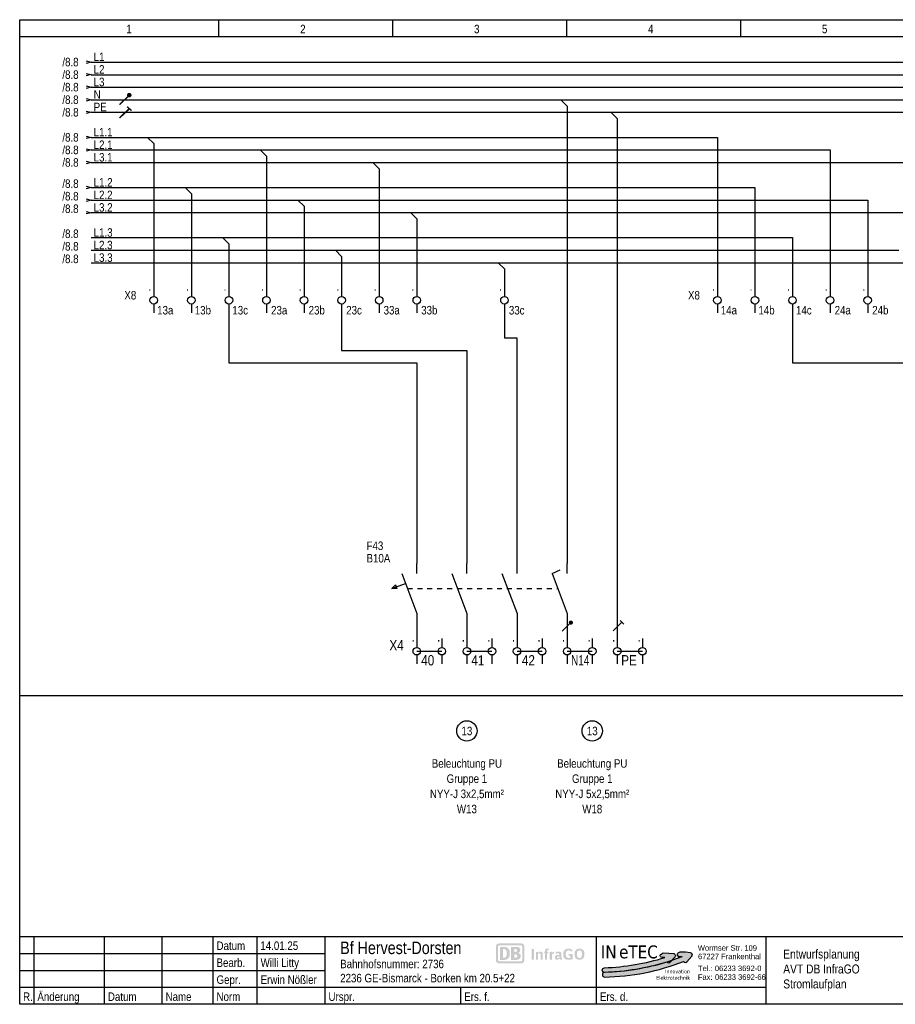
# Model space of a CAD drawing. Header units: millimetres. Extents: x 0 to 4233, y 0 to 198.
# Tile 13 of 18: x 2965 to 3141, y 0 to 198. Entities that reach past the tile are written whole.
import ezdxf
from ezdxf.enums import TextEntityAlignment as Align

# ---------------------------------------------------------------- set-up
doc = ezdxf.new("R2010")
doc.units = ezdxf.units.MM
for name, pattern in [('LONGDASH', [1.6, 1.2, -0.4]), ('Solid', [0]), ('Strich 2', [2, 1, -1])]:
    doc.linetypes.add(name, pattern=pattern)
for name, color, linetype in [('Elektro_neu_Text', 7, 'Continuous'), ('EPLGRAFIC', 7, 'Continuous'), ('EPLPLOTFRAME', 7, 'Continuous'), ('LAYER-01', 7, 'Continuous'), ('XYYY_00004---_Plankopf', 7, 'Continuous')]:
    doc.layers.add(name, color=color, linetype=linetype)
doc.layers.add('Standard', color=7, linetype='Continuous', true_color=0x000000)
doc.styles.add('AN', font='ARIALN.TTF')
doc.styles.add('Logo', font='tahoma.ttf')
doc.styles.add('Logo-fett', font='tahomabd.ttf')

# ---------------------------------------------------------------- blocks, each defined once
blk = doc.blocks.new('Logo Inetec')
for color, points in [(90, [(43.67, 12.55, 0.344615), (43.74, 13.78), (43.52, 14.09, 0.217244), (42.81, 14.52), (39.7, 14.86), (36.18, 14.99), (34.94, 14.24, 0.444088), (34.66, 12.78), (35.03, 12.29), (37.28, 12.18, -0.342215), (37.37, 12.1, -0.063568), (-0.16, 5.73, 0.983458), (-0.06, 2.84, 0.065458), (38.52, 9.23), (39.19, 8.78, 0.373877), (40.5, 8.96)]), (170, [(54.12, 12.99, 0.344615), (54.21, 14.22), (54, 14.53, 0.217244), (53.29, 14.97), (50.19, 15.35), (46.67, 15.53), (45.41, 14.78, 0.444088), (45.11, 13.33), (45.48, 12.84), (47.73, 12.7, -0.397051), (47.82, 12.6, -0.087945), (-0.06, 2.9, 0.983458), (0.01, 0, 0.089874), (48.96, 9.71), (49.6, 9.28, 0.373877), (50.9, 9.44)])]:
    blk.add_hatch(color=color).paths.add_polyline_path(points)
at = {"color": 90}
blk.add_lwpolyline([(37.38, 12.09, 0.397051), (37.28, 12.18), (35.03, 12.29), (34.66, 12.78, -0.444088), (34.94, 14.24), (36.18, 14.99), (39.7, 14.86), (42.81, 14.52, -0.217244), (43.52, 14.09), (43.74, 13.78, -0.344615), (43.67, 12.55), (40.5, 8.96, -0.373877), (39.19, 8.78), (38.52, 9.23, -0.065458), (-0.06, 2.84, -0.983458), (-0.16, 5.73, 0.063568), (37.37, 12.1)], format="xyb", dxfattribs=at)
at = {"color": 170}
blk.add_lwpolyline([(47.82, 12.6, -0.087945), (-0.06, 2.9, 0.983458), (0.01, 0, 0.089874), (48.96, 9.71), (49.6, 9.28, 0.373877), (50.9, 9.44), (54.12, 12.99, 0.344615), (54.21, 14.22), (54, 14.53, 0.217244), (53.29, 14.97), (50.19, 15.35), (46.67, 15.53), (45.41, 14.78, 0.444088), (45.11, 13.33), (45.48, 12.84), (47.73, 12.7, -0.397051)], format="xyb", close=True, dxfattribs=at)
at = {"style": 'Logo'}
for s, p in [('IN', (-2.42, 11.6)), ('TEC', (14.64, 11.6))]:
    blk.add_text(s, height=8, dxfattribs=at).set_placement(p)
at = {"lineweight": 0, "style": 'AN', "width": 1.1}
for s, p in [('Wormser Str. 109', (57.77, 16.36)), ('67227 Frankenthal', (57.9, 11.09)), ('Tel.:', (57.84, 3.71)), ('06233 3692-0', (68.34, 3.71)), ('Fax:', (57.79, -1.72)), ('06233 3692-66', (68.42, -1.72))]:
    blk.add_text(s, height=3.4, dxfattribs=at).set_placement(p)
at = {"color": 20, "style": 'Logo'}
blk.add_text('e', height=8, dxfattribs=at).set_placement((8.93, 11.6))
at = {"style": 'Logo-fett'}
for s, p in [('Elektrotechnik', (52.94, -1.64)), ('Elektrotechnik', (52.94, -1.64)), ('Innovation', (52.94, 2.27)), ('Innovation', (52.94, 2.27))]:
    blk.add_text(s, height=2.36, dxfattribs=at).set_placement(p, align=Align.RIGHT)

msp = doc.modelspace()

# ---------------------------------------------------------------- hatches: boundary and pattern name
at = {"layer": 'XYYY_00004---_Plankopf'}
h = msp.add_hatch(color=10, dxfattribs=at)
edge = h.paths.add_edge_path()
edge.add_spline(control_points=[(3066.02, 12.21), (3066.02, 12.21), (3061.48, 12.21), (3061.48, 12.21), (3061.16, 12.21), (3060.91, 11.96), (3060.91, 11.64), (3060.91, 11.64), (3060.91, 8.8), (3060.91, 8.8), (3060.91, 8.49), (3061.16, 8.23), (3061.48, 8.23), (3061.48, 8.23), (3066.02, 8.23), (3066.02, 8.23), (3066.33, 8.23), (3066.59, 8.49), (3066.59, 8.8), (3066.59, 8.8), (3066.59, 11.64), (3066.59, 11.64), (3066.59, 11.96), (3066.33, 12.21), (3066.02, 12.21)], knot_values=[0, 0, 0, 0, 1, 1, 1, 2, 2, 2, 3, 3, 3, 4, 4, 4, 5, 5, 5, 6, 6, 6, 7, 7, 7, 8, 8, 8, 8], degree=3, periodic=0)
edge = h.paths.add_edge_path(flags=17)
edge.add_spline(control_points=[(3066.17, 8.8), (3066.17, 8.71), (3066.11, 8.64), (3066.02, 8.64), (3066.02, 8.64), (3061.48, 8.64), (3061.48, 8.64), (3061.39, 8.64), (3061.32, 8.71), (3061.32, 8.8), (3061.32, 8.8), (3061.32, 11.64), (3061.32, 11.64), (3061.32, 11.73), (3061.39, 11.81), (3061.48, 11.81), (3061.48, 11.81), (3066.02, 11.81), (3066.02, 11.81), (3066.11, 11.81), (3066.17, 11.73), (3066.17, 11.64), (3066.17, 11.64), (3066.17, 8.8), (3066.17, 8.8)], knot_values=[0, 0, 0, 0, 1, 1, 1, 2, 2, 2, 3, 3, 3, 4, 4, 4, 5, 5, 5, 6, 6, 6, 7, 7, 7, 8, 8, 8, 8], degree=3, periodic=0)
edge = h.paths.add_edge_path(flags=16)
edge.add_spline(control_points=[(3062.64, 8.92), (3062.64, 8.92), (3061.69, 8.92), (3061.69, 8.92), (3061.69, 8.92), (3061.69, 11.52), (3061.69, 11.52), (3061.69, 11.52), (3062.64, 11.52), (3062.64, 11.52), (3063.32, 11.52), (3063.68, 11.1), (3063.68, 10.23), (3063.68, 9.48), (3063.44, 8.93), (3062.64, 8.92)], knot_values=[0, 0, 0, 0, 1, 1, 1, 2, 2, 2, 3, 3, 3, 4, 4, 4, 5, 5, 5, 5], degree=3, periodic=0)
edge = h.paths.add_edge_path(flags=0)
edge.add_spline(control_points=[(3063.06, 10.18), (3063.06, 10.7), (3063, 11.11), (3062.44, 11.11), (3062.44, 11.11), (3062.31, 11.11), (3062.31, 11.11), (3062.31, 11.11), (3062.31, 9.34), (3062.31, 9.34), (3062.31, 9.34), (3062.53, 9.34), (3062.53, 9.34), (3062.87, 9.34), (3063.06, 9.61), (3063.06, 10.18)], knot_values=[0, 0, 0, 0, 1, 1, 1, 2, 2, 2, 3, 3, 3, 4, 4, 4, 5, 5, 5, 5], degree=3, periodic=0)
edge = h.paths.add_edge_path(flags=16)
edge.add_spline(control_points=[(3064.96, 8.92), (3064.96, 8.92), (3063.95, 8.92), (3063.95, 8.92), (3063.95, 8.92), (3063.95, 11.52), (3063.95, 11.52), (3063.95, 11.52), (3065.01, 11.52), (3065.01, 11.52), (3065.51, 11.52), (3065.78, 11.32), (3065.78, 10.83), (3065.78, 10.58), (3065.57, 10.4), (3065.34, 10.28), (3065.66, 10.19), (3065.88, 10), (3065.88, 9.67), (3065.88, 9.14), (3065.43, 8.92), (3064.96, 8.92)], knot_values=[0, 0, 0, 0, 1, 1, 1, 2, 2, 2, 3, 3, 3, 4, 4, 4, 5, 5, 5, 6, 6, 6, 7, 7, 7, 7], degree=3, periodic=0)
edge = h.paths.add_edge_path(flags=0)
edge.add_spline(control_points=[(3064.57, 10.49), (3064.57, 10.49), (3064.79, 10.49), (3064.79, 10.49), (3064.99, 10.49), (3065.14, 10.58), (3065.14, 10.81), (3065.14, 11.05), (3064.95, 11.12), (3064.75, 11.12), (3064.75, 11.12), (3064.57, 11.12), (3064.57, 11.12), (3064.57, 11.12), (3064.57, 10.49), (3064.57, 10.49)], knot_values=[0, 0, 0, 0, 1, 1, 1, 2, 2, 2, 3, 3, 3, 4, 4, 4, 5, 5, 5, 5], degree=3, periodic=0)
edge = h.paths.add_edge_path(flags=0)
edge.add_spline(control_points=[(3065.22, 9.69), (3065.22, 9.95), (3065.05, 10.01), (3064.8, 10.01), (3064.8, 10.01), (3064.57, 10.01), (3064.57, 10.01), (3064.57, 10.01), (3064.57, 9.34), (3064.57, 9.34), (3064.57, 9.34), (3064.8, 9.34), (3064.8, 9.34), (3065.02, 9.34), (3065.22, 9.41), (3065.22, 9.69)], knot_values=[0, 0, 0, 0, 1, 1, 1, 2, 2, 2, 3, 3, 3, 4, 4, 4, 5, 5, 5, 5], degree=3, periodic=0)
h = msp.add_hatch(color=256, dxfattribs=at)
h.dxf.hatch_style = 1
h.paths.add_polyline_path([(3078.6, 10.52), (3078.58, 10.6), (3078.55, 10.67), (3078.51, 10.74), (3078.48, 10.79), (3078.44, 10.84), (3078.4, 10.89), (3078.36, 10.93), (3078.32, 10.97), (3078.3, 10.98), (3078.27, 11), (3078.22, 11.03), (3078.17, 11.06), (3078.12, 11.09), (3078.06, 11.11), (3078, 11.13), (3077.94, 11.14), (3077.88, 11.16), (3077.81, 11.16), (3077.75, 11.17), (3077.68, 11.17), (3077.61, 11.17), (3077.55, 11.16), (3077.49, 11.16), (3077.43, 11.15), (3077.37, 11.13), (3077.31, 11.12), (3077.26, 11.1), (3077.22, 11.08), (3077.16, 11.05), (3077.12, 11.03), (3077.07, 11), (3077.03, 10.96), (3076.99, 10.93), (3076.95, 10.89), (3076.92, 10.85), (3076.88, 10.8), (3076.86, 10.77), (3076.85, 10.75), (3076.84, 10.74), (3076.84, 10.73), (3076.82, 10.7), (3076.82, 10.69), (3076.81, 10.69), (3076.81, 10.68), (3076.81, 10.68), (3076.8, 10.66), (3076.79, 10.64), (3076.78, 10.61), (3076.76, 10.57), (3076.75, 10.54), (3076.75, 10.52), (3076.74, 10.48), (3076.72, 10.44), (3076.71, 10.39), (3076.71, 10.34), (3076.7, 10.31), (3076.7, 10.28), (3076.7, 10.25), (3076.69, 10.23), (3076.69, 10.21), (3076.69, 10.18), (3076.69, 10.16), (3076.69, 10.16), (3076.69, 10.14), (3076.69, 10.12), (3076.69, 10.11), (3076.69, 10.11), (3076.69, 10.1), (3076.69, 10.07), (3076.69, 10.02), (3076.69, 9.97), (3076.69, 9.9), (3076.7, 9.84), (3076.7, 9.81), (3076.71, 9.77), (3076.71, 9.73), (3076.72, 9.71), (3076.72, 9.68), (3076.73, 9.64), (3076.74, 9.63), (3076.75, 9.59), (3076.76, 9.54), (3076.78, 9.5), (3076.8, 9.46), (3076.82, 9.42), (3076.83, 9.4), (3076.83, 9.4), (3076.84, 9.38), (3076.84, 9.37), (3076.87, 9.33), (3076.88, 9.32), (3076.88, 9.31), (3076.9, 9.29), (3076.91, 9.27), (3076.92, 9.26), (3076.94, 9.24), (3076.95, 9.22), (3076.99, 9.19), (3077.04, 9.15), (3077.08, 9.11), (3077.13, 9.08), (3077.18, 9.05), (3077.23, 9.03), (3077.29, 9), (3077.35, 8.99), (3077.41, 8.97), (3077.47, 8.96), (3077.54, 8.95), (3077.6, 8.94), (3077.67, 8.94), (3077.76, 8.95), (3077.84, 8.95), (3077.92, 8.97), (3078, 8.98), (3078.07, 9.01), (3078.14, 9.03), (3078.2, 9.07), (3078.26, 9.1), (3078.32, 9.15), (3078.38, 9.2), (3078.43, 9.26), (3078.48, 9.32), (3078.52, 9.39), (3078.56, 9.46), (3078.59, 9.54), (3078.6, 9.57), (3078.6, 9.59), (3078.61, 9.6), (3078.61, 9.61), (3078.61, 9.62), (3078.63, 9.66), (3078.64, 9.71), (3078.64, 9.74), (3078.65, 9.76), (3078.65, 9.78), (3078.65, 9.81), (3078.66, 9.88), (3078.66, 9.88), (3078.66, 9.88), (3078.66, 9.88), (3078.66, 9.89), (3078.66, 9.89), (3078.66, 9.9), (3078.66, 9.92), (3078.66, 9.93), (3078.66, 9.94), (3078.66, 9.99), (3078.67, 10.06), (3078.66, 10.16), (3078.66, 10.26), (3078.64, 10.35), (3078.63, 10.44)])
h.paths.add_polyline_path([(3077.22, 10.43), (3077.22, 10.45), (3077.22, 10.46), (3077.22, 10.47), (3077.23, 10.48), (3077.23, 10.49), (3077.24, 10.52), (3077.24, 10.52), (3077.24, 10.54), (3077.25, 10.54), (3077.25, 10.56), (3077.26, 10.57), (3077.26, 10.58), (3077.26, 10.59), (3077.27, 10.6), (3077.28, 10.61), (3077.3, 10.64), (3077.31, 10.66), (3077.33, 10.68), (3077.33, 10.69), (3077.35, 10.71), (3077.38, 10.73), (3077.39, 10.74), (3077.4, 10.74), (3077.42, 10.76), (3077.45, 10.77), (3077.48, 10.79), (3077.51, 10.8), (3077.54, 10.8), (3077.57, 10.81), (3077.6, 10.81), (3077.64, 10.82), (3077.68, 10.82), (3077.71, 10.82), (3077.75, 10.81), (3077.78, 10.81), (3077.81, 10.8), (3077.84, 10.8), (3077.87, 10.79), (3077.9, 10.77), (3077.93, 10.76), (3077.95, 10.74), (3077.98, 10.73), (3078, 10.71), (3078.01, 10.69), (3078.02, 10.69), (3078.03, 10.68), (3078.04, 10.66), (3078.06, 10.64), (3078.07, 10.61), (3078.08, 10.59), (3078.09, 10.59), (3078.09, 10.58), (3078.1, 10.57), (3078.1, 10.56), (3078.11, 10.54), (3078.11, 10.52), (3078.12, 10.49), (3078.13, 10.48), (3078.13, 10.47), (3078.13, 10.45), (3078.14, 10.43), (3078.14, 10.41), (3078.14, 10.39), (3078.15, 10.37), (3078.15, 10.36), (3078.15, 10.35), (3078.15, 10.31), (3078.16, 10.29), (3078.16, 10.28), (3078.16, 10.26), (3078.16, 10.25), (3078.16, 10.23), (3078.16, 10.22), (3078.16, 10.21), (3078.16, 10.19), (3078.16, 10.18), (3078.16, 10.16), (3078.16, 10.15), (3078.16, 10.14), (3078.16, 10.11), (3078.16, 10.1), (3078.16, 10.09), (3078.16, 10.07), (3078.16, 10.07), (3078.16, 10.05), (3078.16, 10.01), (3078.16, 9.97), (3078.16, 9.94), (3078.16, 9.92), (3078.16, 9.87), (3078.15, 9.83), (3078.15, 9.82), (3078.15, 9.79), (3078.15, 9.75), (3078.14, 9.71), (3078.13, 9.68), (3078.13, 9.65), (3078.12, 9.61), (3078.11, 9.59), (3078.1, 9.56), (3078.09, 9.53), (3078.08, 9.51), (3078.07, 9.49), (3078.05, 9.47), (3078.04, 9.46), (3078.04, 9.44), (3078.03, 9.43), (3078.02, 9.42), (3078, 9.41), (3077.98, 9.39), (3077.96, 9.37), (3077.93, 9.36), (3077.91, 9.34), (3077.89, 9.33), (3077.86, 9.32), (3077.83, 9.31), (3077.8, 9.31), (3077.77, 9.3), (3077.74, 9.3), (3077.71, 9.3), (3077.68, 9.3), (3077.64, 9.3), (3077.61, 9.3), (3077.58, 9.3), (3077.55, 9.31), (3077.52, 9.31), (3077.49, 9.32), (3077.47, 9.33), (3077.44, 9.34), (3077.42, 9.36), (3077.4, 9.37), (3077.38, 9.39), (3077.35, 9.41), (3077.34, 9.42), (3077.33, 9.43), (3077.32, 9.44), (3077.31, 9.46), (3077.3, 9.47), (3077.28, 9.49), (3077.27, 9.51), (3077.26, 9.53), (3077.25, 9.56), (3077.24, 9.59), (3077.23, 9.61), (3077.23, 9.65), (3077.22, 9.68), (3077.21, 9.71), (3077.21, 9.75), (3077.2, 9.79), (3077.2, 9.82), (3077.2, 9.83), (3077.19, 9.87), (3077.19, 9.92), (3077.19, 9.94), (3077.19, 9.97), (3077.19, 10.01), (3077.19, 10.05), (3077.19, 10.07), (3077.19, 10.07), (3077.19, 10.09), (3077.19, 10.1), (3077.19, 10.11), (3077.19, 10.14), (3077.19, 10.15), (3077.19, 10.16), (3077.19, 10.18), (3077.19, 10.19), (3077.19, 10.21), (3077.19, 10.22), (3077.19, 10.23), (3077.19, 10.25), (3077.2, 10.26), (3077.2, 10.28), (3077.2, 10.29), (3077.2, 10.31), (3077.2, 10.35), (3077.21, 10.36), (3077.21, 10.37), (3077.21, 10.39), (3077.21, 10.41), (3077.22, 10.42)], flags=16)
h.paths.add_polyline_path([(3076.31, 10.12), (3075.48, 10.12), (3075.48, 9.76), (3075.86, 9.76), (3075.86, 9.34), (3075.79, 9.33), (3075.72, 9.32), (3075.64, 9.31), (3075.56, 9.31), (3075.5, 9.31), (3075.45, 9.31), (3075.4, 9.32), (3075.35, 9.33), (3075.33, 9.33), (3075.3, 9.34), (3075.26, 9.36), (3075.22, 9.37), (3075.18, 9.39), (3075.14, 9.42), (3075.11, 9.44), (3075.08, 9.47), (3075.05, 9.5), (3075.02, 9.54), (3075, 9.57), (3074.98, 9.61), (3074.97, 9.65), (3074.95, 9.69), (3074.94, 9.73), (3074.93, 9.78), (3074.93, 9.83), (3074.92, 9.89), (3074.92, 9.94), (3074.91, 10), (3074.91, 10.06), (3074.91, 10.1), (3074.92, 10.22), (3074.93, 10.3), (3074.94, 10.35), (3074.95, 10.41), (3074.96, 10.46), (3074.97, 10.49), (3074.99, 10.54), (3075, 10.57), (3075.01, 10.58), (3075.02, 10.59), (3075.03, 10.61), (3075.05, 10.64), (3075.07, 10.66), (3075.09, 10.68), (3075.12, 10.7), (3075.14, 10.72), (3075.17, 10.74), (3075.19, 10.76), (3075.22, 10.77), (3075.25, 10.78), (3075.28, 10.79), (3075.31, 10.8), (3075.35, 10.81), (3075.38, 10.81), (3075.41, 10.82), (3075.45, 10.82), (3075.49, 10.82), (3075.55, 10.82), (3075.6, 10.81), (3075.66, 10.8), (3075.71, 10.79), (3075.75, 10.77), (3075.8, 10.75), (3075.84, 10.72), (3075.88, 10.69), (3075.89, 10.68), (3075.9, 10.67), (3075.9, 10.67), (3075.92, 10.65), (3075.95, 10.61), (3075.97, 10.57), (3075.98, 10.56), (3075.99, 10.55), (3076.29, 10.81), (3076.26, 10.85), (3076.22, 10.89), (3076.18, 10.93), (3076.14, 10.97), (3076.1, 11), (3076.05, 11.03), (3076.01, 11.06), (3075.95, 11.08), (3075.9, 11.1), (3075.85, 11.12), (3075.79, 11.14), (3075.73, 11.15), (3075.66, 11.16), (3075.6, 11.17), (3075.53, 11.17), (3075.46, 11.17), (3075.39, 11.17), (3075.32, 11.17), (3075.26, 11.16), (3075.19, 11.15), (3075.13, 11.14), (3075.07, 11.12), (3075.02, 11.1), (3074.96, 11.08), (3074.92, 11.06), (3074.88, 11.04), (3074.85, 11.02), (3074.81, 11), (3074.78, 10.97), (3074.74, 10.94), (3074.71, 10.91), (3074.68, 10.89), (3074.68, 10.88), (3074.67, 10.87), (3074.65, 10.86), (3074.65, 10.85), (3074.65, 10.85), (3074.64, 10.83), (3074.63, 10.82), (3074.62, 10.81), (3074.6, 10.79), (3074.59, 10.78), (3074.58, 10.75), (3074.56, 10.73), (3074.55, 10.71), (3074.54, 10.68), (3074.53, 10.68), (3074.53, 10.67), (3074.51, 10.63), (3074.49, 10.59), (3074.48, 10.56), (3074.47, 10.52), (3074.46, 10.48), (3074.45, 10.45), (3074.44, 10.39), (3074.43, 10.35), (3074.43, 10.3), (3074.42, 10.19), (3074.41, 10.08), (3074.41, 10.07), (3074.42, 9.89), (3074.43, 9.79), (3074.44, 9.71), (3074.45, 9.63), (3074.47, 9.57), (3074.5, 9.5), (3074.53, 9.44), (3074.56, 9.39), (3074.59, 9.33), (3074.63, 9.28), (3074.67, 9.24), (3074.73, 9.19), (3074.74, 9.18), (3074.74, 9.18), (3074.76, 9.16), (3074.77, 9.16), (3074.77, 9.15), (3074.78, 9.15), (3074.79, 9.14), (3074.79, 9.14), (3074.81, 9.13), (3074.82, 9.12), (3074.84, 9.11), (3074.86, 9.1), (3074.89, 9.08), (3074.93, 9.06), (3074.97, 9.05), (3074.98, 9.04), (3075.01, 9.03), (3075.03, 9.02), (3075.06, 9.01), (3075.1, 9), (3075.12, 9), (3075.14, 8.99), (3075.19, 8.98), (3075.24, 8.97), (3075.29, 8.96), (3075.34, 8.96), (3075.39, 8.95), (3075.44, 8.95), (3075.5, 8.95), (3075.55, 8.95), (3075.65, 8.95), (3075.74, 8.95), (3075.84, 8.97), (3075.94, 8.98), (3076.03, 9), (3076.13, 9.03), (3076.22, 9.06), (3076.31, 9.09)])
h.paths.add_polyline_path([(3074.05, 10.01), (3074.04, 10.08), (3074.04, 10.14), (3074.03, 10.2), (3074.01, 10.25), (3074, 10.31), (3073.97, 10.35), (3073.95, 10.39), (3073.92, 10.43), (3073.9, 10.45), (3073.88, 10.47), (3073.85, 10.49), (3073.83, 10.5), (3073.8, 10.52), (3073.78, 10.53), (3073.75, 10.54), (3073.72, 10.55), (3073.68, 10.56), (3073.65, 10.57), (3073.61, 10.58), (3073.57, 10.58), (3073.53, 10.59), (3073.49, 10.59), (3073.45, 10.59), (3073.41, 10.59), (3073.34, 10.59), (3073.27, 10.59), (3073.2, 10.58), (3073.13, 10.57), (3073.07, 10.55), (3073, 10.53), (3072.93, 10.51), (3072.86, 10.49), (3072.86, 10.14), (3072.88, 10.15), (3072.92, 10.16), (3072.95, 10.17), (3073.01, 10.19), (3073.03, 10.19), (3073.05, 10.2), (3073.13, 10.22), (3073.21, 10.23), (3073.28, 10.24), (3073.35, 10.24), (3073.39, 10.24), (3073.42, 10.24), (3073.45, 10.23), (3073.48, 10.23), (3073.5, 10.22), (3073.52, 10.21), (3073.54, 10.2), (3073.55, 10.18), (3073.57, 10.17), (3073.58, 10.15), (3073.59, 10.13), (3073.59, 10.11), (3073.6, 10.08), (3073.6, 10.06), (3073.6, 10.03), (3073.61, 10), (3073.61, 9.93), (3073.57, 9.93), (3073.52, 9.92), (3073.44, 9.92), (3073.36, 9.91), (3073.27, 9.9), (3073.24, 9.9), (3073.22, 9.9), (3073.19, 9.89), (3073.17, 9.89), (3073.15, 9.88), (3073.13, 9.88), (3073.09, 9.87), (3073.05, 9.86), (3073.01, 9.84), (3072.98, 9.83), (3072.95, 9.81), (3072.92, 9.79), (3072.89, 9.77), (3072.87, 9.75), (3072.84, 9.71), (3072.82, 9.68), (3072.8, 9.64), (3072.79, 9.6), (3072.77, 9.56), (3072.77, 9.51), (3072.76, 9.46), (3072.76, 9.41), (3072.76, 9.36), (3072.77, 9.31), (3072.77, 9.27), (3072.78, 9.22), (3072.8, 9.18), (3072.81, 9.15), (3072.84, 9.11), (3072.86, 9.08), (3072.89, 9.05), (3072.92, 9.02), (3072.96, 9), (3073, 8.98), (3073.04, 8.97), (3073.09, 8.96), (3073.14, 8.95), (3073.19, 8.95), (3073.22, 8.95), (3073.26, 8.95), (3073.29, 8.96), (3073.32, 8.96), (3073.35, 8.97), (3073.38, 8.98), (3073.41, 8.99), (3073.43, 9.01), (3073.46, 9.02), (3073.49, 9.04), (3073.51, 9.06), (3073.54, 9.08), (3073.56, 9.11), (3073.58, 9.13), (3073.61, 9.16), (3073.63, 9.19), (3073.64, 9.17), (3073.65, 9.15), (3073.66, 9.13), (3073.67, 9.11), (3073.68, 9.09), (3073.69, 9.07), (3073.7, 9.06), (3073.72, 9.05), (3073.74, 9.03), (3073.77, 9.01), (3073.79, 9), (3073.82, 8.99), (3073.86, 8.98), (3073.89, 8.97), (3073.92, 8.97), (3073.96, 8.97), (3073.99, 8.97), (3074.02, 8.97), (3074.05, 8.97), (3074.08, 8.98), (3074.11, 8.98), (3074.14, 8.99), (3074.16, 9), (3074.19, 9.01), (3074.19, 9.29), (3074.16, 9.29), (3074.14, 9.29), (3074.12, 9.29), (3074.1, 9.29), (3074.08, 9.3), (3074.07, 9.32), (3074.06, 9.33), (3074.05, 9.35), (3074.05, 9.37), (3074.05, 9.4)])
h.paths.add_polyline_path([(3073.19, 9.49), (3073.19, 9.49), (3073.19, 9.5)], flags=0)
h.paths.add_polyline_path([(3073.61, 9.36), (3073.57, 9.34), (3073.55, 9.31), (3073.51, 9.29), (3073.48, 9.27), (3073.45, 9.26), (3073.42, 9.25), (3073.39, 9.25), (3073.36, 9.24), (3073.34, 9.24), (3073.32, 9.25), (3073.3, 9.25), (3073.29, 9.26), (3073.27, 9.26), (3073.26, 9.27), (3073.24, 9.28), (3073.23, 9.29), (3073.22, 9.3), (3073.21, 9.32), (3073.21, 9.34), (3073.2, 9.36), (3073.2, 9.38), (3073.19, 9.4), (3073.19, 9.43), (3073.19, 9.46), (3073.19, 9.49), (3073.19, 9.49), (3073.19, 9.49), (3073.19, 9.49), (3073.19, 9.49), (3073.19, 9.49), (3073.19, 9.51), (3073.2, 9.53), (3073.2, 9.55), (3073.21, 9.57), (3073.22, 9.58), (3073.23, 9.59), (3073.25, 9.6), (3073.26, 9.61), (3073.28, 9.62), (3073.3, 9.63), (3073.32, 9.64), (3073.34, 9.64), (3073.36, 9.64), (3073.4, 9.65), (3073.43, 9.65), (3073.46, 9.66), (3073.47, 9.66), (3073.5, 9.66), (3073.52, 9.66), (3073.56, 9.67), (3073.61, 9.67)], flags=16)
h.paths.add_polyline_path([(3072.14, 10.08), (3072.17, 10.09), (3072.2, 10.1), (3072.22, 10.11), (3072.25, 10.12), (3072.3, 10.13), (3072.32, 10.14), (3072.36, 10.15), (3072.38, 10.15), (3072.41, 10.16), (3072.44, 10.16), (3072.46, 10.17), (3072.5, 10.17), (3072.52, 10.17), (3072.57, 10.18), (3072.57, 10.58), (3072.54, 10.58), (3072.51, 10.57), (3072.48, 10.56), (3072.45, 10.55), (3072.42, 10.54), (3072.39, 10.52), (3072.36, 10.51), (3072.33, 10.49), (3072.31, 10.47), (3072.29, 10.45), (3072.26, 10.43), (3072.24, 10.4), (3072.21, 10.37), (3072.18, 10.33), (3072.14, 10.29), (3072.14, 10.59), (3072.05, 10.59), (3072.02, 10.57), (3071.99, 10.56), (3071.95, 10.54), (3071.91, 10.53), (3071.89, 10.52), (3071.87, 10.52), (3071.86, 10.52), (3071.85, 10.51), (3071.84, 10.51), (3071.82, 10.51), (3071.76, 10.5), (3071.7, 10.5), (3071.7, 8.99), (3072.14, 8.99)])
h.paths.add_polyline_path([(3071.43, 10.55), (3071.18, 10.55), (3071.18, 10.67), (3071.18, 10.71), (3071.18, 10.74), (3071.19, 10.76), (3071.19, 10.78), (3071.21, 10.82), (3071.22, 10.84), (3071.24, 10.85), (3071.26, 10.87), (3071.27, 10.88), (3071.3, 10.89), (3071.32, 10.89), (3071.35, 10.9), (3071.37, 10.9), (3071.42, 10.89), (3071.46, 10.89), (3071.46, 11.21), (3071.29, 11.21), (3071.23, 11.2), (3071.16, 11.2), (3071.11, 11.19), (3071.05, 11.17), (3071, 11.15), (3070.96, 11.12), (3070.92, 11.09), (3070.88, 11.06), (3070.85, 11.02), (3070.82, 10.98), (3070.8, 10.93), (3070.78, 10.87), (3070.76, 10.82), (3070.75, 10.75), (3070.75, 10.71), (3070.75, 10.69), (3070.75, 10.66), (3070.74, 10.62), (3070.74, 10.55), (3070.59, 10.55), (3070.59, 10.24), (3070.74, 10.24), (3070.74, 8.99), (3071.18, 8.99), (3071.18, 10.23), (3071.43, 10.23)])
h.paths.add_polyline_path([(3070.3, 10.24), (3070.29, 10.28), (3070.28, 10.32), (3070.27, 10.36), (3070.25, 10.39), (3070.23, 10.42), (3070.21, 10.46), (3070.17, 10.49), (3070.14, 10.52), (3070.1, 10.54), (3070.06, 10.56), (3070.01, 10.57), (3069.96, 10.58), (3069.94, 10.58), (3069.9, 10.58), (3069.87, 10.58), (3069.83, 10.58), (3069.8, 10.57), (3069.77, 10.57), (3069.73, 10.56), (3069.7, 10.55), (3069.66, 10.53), (3069.63, 10.52), (3069.57, 10.49), (3069.52, 10.45), (3069.47, 10.41), (3069.43, 10.38), (3069.4, 10.35), (3069.37, 10.32), (3069.37, 10.59), (3069.27, 10.59), (3069.26, 10.58), (3069.25, 10.57), (3069.22, 10.56), (3069.2, 10.55), (3069.18, 10.54), (3069.16, 10.53), (3069.14, 10.53), (3069.13, 10.52), (3069.1, 10.52), (3069.09, 10.52), (3069.07, 10.51), (3069.04, 10.51), (3068.99, 10.5), (3068.93, 10.5), (3068.93, 8.99), (3069.37, 8.99), (3069.37, 10.12), (3069.41, 10.14), (3069.45, 10.16), (3069.48, 10.17), (3069.53, 10.2), (3069.58, 10.21), (3069.63, 10.22), (3069.68, 10.22), (3069.7, 10.22), (3069.72, 10.22), (3069.74, 10.21), (3069.76, 10.21), (3069.78, 10.2), (3069.79, 10.19), (3069.81, 10.18), (3069.82, 10.17), (3069.83, 10.15), (3069.84, 10.14), (3069.85, 10.12), (3069.86, 10.1), (3069.86, 10.08), (3069.87, 10.06), (3069.87, 10.04), (3069.87, 10.01), (3069.87, 8.99), (3070.31, 8.99), (3070.31, 10.11), (3070.31, 10.15), (3070.31, 10.2)])
h.paths.add_polyline_path([(3068.55, 11.13), (3068.07, 11.13), (3068.07, 8.99), (3068.55, 8.99)])

# ---------------------------------------------------------------- linework, layer by layer
at = {"layer": 'Elektro_neu_Text', "color": 10}
for centre in [(3055.06, 54.88), (3080.24, 54.88)]:
    msp.add_circle(centre, 2.04, dxfattribs=at)
at = {"layer": 'EPLPLOTFRAME', "color": 3}
for p, q in [((3005.19, 197.67), (3005.19, 194.27)), ((3040.12, 197.67), (3040.12, 194.27)), ((3075.06, 197.67), (3075.06, 194.27)), ((3109.99, 197.67), (3109.99, 194.27)), ((2965.23, 194.27), (3244.7, 194.27)), ((2965.23, 13.63), (3244.7, 13.63)), ((2968.11, 0), (2968.11, 13.63)), ((2982.27, 0), (2982.27, 13.63)), ((2993.86, 0), (2993.86, 13.63)), ((3004.08, 0), (3004.08, 13.63)), ((3012.95, 0), (3012.95, 13.63)), ((3026.58, 0), (3026.58, 13.63)), ((3081.11, 0), (3081.11, 13.63)), ((3115.19, 0), (3115.19, 13.63)), ((2965.23, 10.22), (3026.58, 10.22)), ((2965.23, 6.82), (3026.58, 6.82)), ((2965.23, 3.41), (3115.19, 3.41)), ((3053.84, 0), (3053.84, 3.41))]:
    msp.add_line(p, q, dxfattribs=at)
msp.add_lwpolyline([(2965.23, 0), (2965.23, 197.67), (3244.7, 197.67), (3244.7, 0), (2965.23, 0)], close=True, dxfattribs=at)
at = {"layer": 'LAYER-01', "color": 10}
for p, q in [((2987.24, 182.53), (2985.3, 180.67)), ((2987.29, 182.49), (2985.35, 180.63)), ((2986.85, 180.21), (2987.63, 179.46)), ((2986.9, 180.17), (2987.68, 179.43)), ((2987.24, 179.84), (2985.3, 177.98)), ((2987.29, 179.8), (2985.35, 177.94)), ((3044.99, 86.5), (3044.99, 88.51)), ((3055.06, 86.5), (3055.06, 88.51)), ((3065.13, 86.5), (3065.13, 88.51)), ((3072.18, 86.5), (3073.79, 87.25)), ((3075.2, 86.5), (3075.2, 88.51)), ((3041.97, 86.5), (3044.99, 78.44)), ((3052.04, 86.5), (3055.06, 78.44)), ((3062.11, 86.5), (3065.13, 78.44)), ((3072.18, 86.5), (3075.2, 78.44)), ((3039.96, 83.48), (3042.73, 84.48)), ((3075.94, 76.63), (3074.17, 74.93)), ((3086.21, 76.7), (3084.44, 75)), ((3085.86, 77.03), (3086.57, 76.35)), ((3044.99, 73.41), (3044.99, 71.64)), ((3050.03, 73.41), (3050.03, 71.64)), ((3055.06, 73.41), (3055.06, 71.64)), ((3060.1, 73.41), (3060.1, 71.64)), ((3065.13, 73.41), (3065.13, 71.64)), ((3070.17, 73.41), (3070.17, 71.64)), ((3075.2, 73.41), (3075.2, 71.64)), ((3080.24, 73.41), (3080.24, 71.64)), ((3085.26, 73.41), (3085.26, 71.64)), ((3090.3, 73.41), (3090.3, 71.64)), ((3044.99, 70.13), (3044.99, 68.37)), ((3050.03, 70.13), (3050.03, 68.37)), ((3055.06, 70.13), (3055.06, 68.37)), ((3060.1, 70.13), (3060.1, 68.37)), ((3065.13, 70.13), (3065.13, 68.37)), ((3070.17, 70.13), (3070.17, 68.37)), ((3075.2, 70.13), (3075.2, 68.37)), ((3080.24, 70.13), (3080.24, 68.37)), ((3085.26, 70.13), (3085.26, 68.37)), ((3090.3, 70.13), (3090.3, 68.37))]:
    msp.add_line(p, q, dxfattribs=at)
at = {"layer": 'LAYER-01', "color": 10, "linetype": 'Strich 2'}
msp.add_line((3043.11, 83.48), (3073.32, 83.48), dxfattribs=at)
at = {"layer": 'LAYER-01', "color": 10, "linetype": 'Solid'}
for p, q in [((3044.99, 70.89), (3050.03, 70.89)), ((3055.06, 70.89), (3060.1, 70.89)), ((3065.14, 70.89), (3070.17, 70.89)), ((3075.21, 70.89), (3080.24, 70.89)), ((3085.26, 70.89), (3090.3, 70.89))]:
    msp.add_line(p, q, dxfattribs=at)
at = {"layer": 'LAYER-01', "color": 0}
msp.add_line((2965.23, 61.97), (3244.7, 61.97), dxfattribs=at)
at = {"layer": 'LAYER-01', "color": 10}
for points, const_width in [([(2987.02, 182.57, 1), (2987.47, 182.49, 1)], 0.461), ([(3075.74, 76.67, 1), (3076.15, 76.59, 1)], 0.421)]:
    msp.add_lwpolyline(points, format="xyb", close=True, dxfattribs=dict(at, const_width=const_width))
for points in [[(3039.96, 83.48), (3040.71, 84.23), (3040.97, 83.48), (3039.96, 83.48)], [(3044.99, 78.44), (3044.99, 73.41)], [(3055.06, 78.44), (3055.06, 73.41)], [(3065.13, 78.44), (3065.13, 73.41)]]:
    msp.add_lwpolyline(points, dxfattribs=at)
at = {"layer": 'LAYER-01', "color": 10, "linetype": 'LONGDASH', "ltscale": 5}
msp.add_lwpolyline([(3075.2, 78.44), (3075.2, 73.41)], dxfattribs=at)
at = {"layer": 'LAYER-01', "color": 10}
for centre in [(3044.99, 70.89), (3050.03, 70.89), (3055.06, 70.89), (3060.1, 70.89), (3065.13, 70.89), (3070.17, 70.89), (3075.2, 70.89), (3080.24, 70.89), (3085.26, 70.89), (3090.3, 70.89)]:
    msp.add_circle(centre, 0.755, dxfattribs=at)
for start, end in [(169.1227, 349.1227), (349.1227, 169.1227)]:
    msp.add_arc((2987.29, 182.49), 0.23, start, end, dxfattribs=at)
at = {"layer": 'Standard', "color": 10, "linetype": 'Solid'}
for p, q in [((2979.58, 189.15), (3221.11, 189.15)), ((2979.58, 186.63), (3221.11, 186.63)), ((2979.58, 184.12), (3221.11, 184.12)), ((2979.58, 181.6), (3073.94, 181.6)), ((3075.19, 180.34), (3075.2, 88.51)), ((3076.45, 181.6), (3172.04, 181.6)), ((2979.58, 179.08), (3083.99, 179.08)), ((3086.51, 179.08), (3177.07, 179.08)), ((3085.25, 177.83), (3085.25, 73.42)), ((2979.58, 174.05), (2990.9, 174.05)), ((2993.42, 174.05), (3104.11, 174.05)), ((3104.11, 174.05), (3105.37, 174.05)), ((3105.37, 174.05), (3105.37, 172.79)), ((2992.16, 172.79), (2992.16, 143.86)), ((3105.37, 172.79), (3105.37, 143.86)), ((2979.58, 171.54), (3013.55, 171.54)), ((3014.8, 170.28), (3014.8, 143.86)), ((3016.06, 171.54), (3126.75, 171.54)), ((3126.75, 171.54), (3128.01, 171.54)), ((3128.01, 171.54), (3128.01, 170.28)), ((3128.01, 170.28), (3128.01, 143.86)), ((2979.58, 169.02), (3036.19, 169.02)), ((3038.7, 169.02), (3149.39, 169.02)), ((3037.45, 167.76), (3037.45, 143.86)), ((2979.58, 163.99), (2998.45, 163.99)), ((2999.71, 162.73), (2999.71, 143.86)), ((3000.97, 163.99), (3111.66, 163.99)), ((3111.66, 163.99), (3112.91, 163.99)), ((3112.91, 163.99), (3112.91, 162.73)), ((3112.91, 162.73), (3112.91, 143.86)), ((2979.58, 161.47), (3021.09, 161.47)), ((3022.35, 160.22), (3022.35, 143.86)), ((3023.61, 161.47), (3134.3, 161.47)), ((3134.3, 161.47), (3135.56, 161.47)), ((3135.56, 161.47), (3135.56, 160.22)), ((3135.56, 160.22), (3135.56, 143.86)), ((2979.58, 158.96), (3043.74, 158.96)), ((3046.25, 158.96), (3156.94, 158.96)), ((3044.99, 157.7), (3044.99, 143.86)), ((2979.58, 153.93), (3006, 153.93)), ((3007.26, 152.67), (3007.26, 143.86)), ((3008.51, 153.93), (3119.2, 153.93)), ((3120.46, 152.67), (3120.46, 143.86)), ((2979.58, 151.41), (3028.64, 151.41)), ((3031.16, 151.41), (3141.85, 151.41)), ((2979.58, 148.89), (3061.35, 148.89)), ((3029.9, 150.15), (3029.9, 143.86)), ((3063.86, 148.89), (3164.49, 148.89)), ((3062.6, 147.64), (3062.6, 143.86)), ((3007.26, 138.83), (3007.26, 130.03)), ((3029.9, 138.83), (3029.9, 132.54)), ((3062.6, 138.83), (3062.6, 135.06)), ((3120.46, 138.83), (3120.46, 130.03)), ((3063.86, 133.77), (3063.86, 133.8)), ((3065.12, 132.54), (3065.12, 88.51)), ((3031.16, 131.28), (3053.8, 131.28)), ((3008.51, 128.77), (3043.74, 128.77)), ((3055.06, 130.02), (3055.06, 88.51)), ((3121.72, 128.77), (3156.94, 128.77)), ((3044.99, 127.51), (3044.99, 88.51))]:
    msp.add_line(p, q, dxfattribs=at)
at = {"layer": 'Standard', "color": 10}
for p, q in [((3119.2, 153.93), (3120.46, 153.93)), ((3120.46, 153.93), (3120.46, 152.67)), ((2992.16, 143.86), (2992.16, 142.1)), ((2999.71, 143.86), (2999.71, 142.1)), ((3007.26, 143.86), (3007.26, 142.1)), ((3014.8, 143.86), (3014.8, 142.1)), ((3022.35, 143.86), (3022.35, 142.1)), ((3029.9, 143.86), (3029.9, 142.1)), ((3037.45, 143.86), (3037.45, 142.1)), ((3044.99, 143.86), (3044.99, 142.1)), ((3062.6, 143.86), (3062.6, 142.1)), ((3105.37, 143.86), (3105.37, 142.1)), ((3112.91, 143.86), (3112.91, 142.1)), ((3120.46, 143.86), (3120.46, 142.1)), ((3128.01, 143.86), (3128.01, 142.1)), ((3135.56, 143.86), (3135.56, 142.1)), ((2992.16, 140.59), (2992.16, 138.83)), ((2999.71, 140.59), (2999.71, 138.83)), ((3007.26, 140.59), (3007.26, 138.83)), ((3014.8, 140.59), (3014.8, 138.83)), ((3022.35, 140.59), (3022.35, 138.83)), ((3029.9, 140.59), (3029.9, 138.83)), ((3037.45, 140.59), (3037.45, 138.83)), ((3044.99, 140.59), (3044.99, 138.83)), ((3062.6, 140.59), (3062.6, 138.83)), ((3105.37, 140.59), (3105.37, 138.83)), ((3112.91, 140.59), (3112.91, 138.83)), ((3120.46, 140.59), (3120.46, 138.83)), ((3128.01, 140.59), (3128.01, 138.83)), ((3135.56, 140.59), (3135.56, 138.83))]:
    msp.add_line(p, q, dxfattribs=at)
for points in [[(2978.57, 189.41), (2979.58, 189.16), (2978.57, 188.91)], [(2978.57, 186.89), (2979.58, 186.64), (2978.57, 186.39)], [(2978.57, 184.37), (2979.58, 184.12), (2978.57, 183.87)], [(2978.57, 181.86), (2979.58, 181.6), (2978.57, 181.35)], [(2978.57, 179.34), (2979.58, 179.08), (2978.57, 178.83)], [(2978.57, 174.29), (2979.58, 174.04), (2978.57, 173.79)], [(2978.57, 171.78), (2979.58, 171.52), (2978.57, 171.27)], [(3014.8, 170.28), (3013.55, 171.54), (3014.8, 171.54), (3016.06, 171.54)], [(2978.57, 169.26), (2979.58, 169), (2978.57, 168.75)], [(2978.57, 164.22), (2979.58, 163.97), (2978.57, 163.71)], [(2999.71, 162.73), (2998.45, 163.99), (2999.71, 163.99), (3000.97, 163.99)], [(2978.57, 161.7), (2979.58, 161.45), (2978.57, 161.19)], [(2978.57, 159.18), (2979.58, 158.93), (2978.57, 158.68)], [(3007.26, 152.67), (3006, 153.93), (3007.26, 153.93), (3008.51, 153.93)], [(3029.9, 150.15), (3028.64, 151.41), (3029.9, 151.41), (3031.16, 151.41)], [(3062.6, 147.64), (3061.35, 148.89), (3062.6, 148.89), (3063.86, 148.89)], [(3062.6, 135.03), (3062.6, 133.77), (3063.86, 133.77)], [(3029.9, 132.54), (3029.9, 131.28), (3031.16, 131.28)], [(3063.86, 133.8), (3065.12, 133.8), (3065.12, 132.54)], [(3053.8, 131.28), (3055.06, 131.28), (3055.06, 130.02)], [(3007.26, 130.03), (3007.26, 128.77), (3008.51, 128.77)], [(3043.74, 128.77), (3044.99, 128.77), (3044.99, 127.51)], [(3120.46, 130.03), (3120.46, 128.77), (3121.72, 128.77)]]:
    msp.add_lwpolyline(points, dxfattribs=at)
at = {"layer": 'Standard', "color": 10, "linetype": 'Solid'}
for points in [[(3075.19, 180.34), (3073.94, 181.6), (3075.19, 181.6), (3076.45, 181.6)], [(3085.25, 177.83), (3083.99, 179.08), (3085.25, 179.08), (3086.51, 179.08)], [(2992.16, 172.79), (2990.9, 174.05), (2992.16, 174.05), (2993.42, 174.05)], [(3037.45, 167.76), (3036.19, 169.02), (3037.45, 169.02), (3038.7, 169.02)], [(3022.35, 160.22), (3021.09, 161.47), (3022.35, 161.47), (3023.61, 161.47)], [(3044.99, 157.7), (3043.74, 158.96), (3044.99, 158.96), (3046.25, 158.96)]]:
    msp.add_lwpolyline(points, dxfattribs=at)
at = {"layer": 'Standard', "color": 10}
for centre in [(2992.16, 141.35), (2999.71, 141.35), (3007.26, 141.35), (3014.8, 141.35), (3022.35, 141.35), (3029.9, 141.35), (3037.45, 141.35), (3044.99, 141.35), (3062.6, 141.35), (3105.37, 141.35), (3112.91, 141.35), (3120.46, 141.35), (3128.01, 141.35), (3135.56, 141.35)]:
    msp.add_circle(centre, 0.755, dxfattribs=at)

# ---------------------------------------------------------------- block references
at = {"layer": 'EPLGRAFIC', "xscale": 0.3237763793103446, "yscale": 0.3237763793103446, "zscale": 0.3237763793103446}
msp.add_blockref('Logo Inetec', (3082.74, 5.47), dxfattribs=at)

# ---------------------------------------------------------------- texts
at = {"layer": 'Elektro_neu_Text', "color": 10, "style": 'AN'}
for p in [(3055.06, 54.88), (3080.24, 54.88)]:
    msp.add_text('13', height=1.704, dxfattribs=at).set_placement(p, align=Align.MIDDLE_CENTER)
at = {"layer": 'EPLPLOTFRAME', "color": 3, "style": 'AN'}
for s, p in [('1', (2987.72, 194.95)), ('2', (3022.66, 194.95)), ('3', (3057.59, 194.95)), ('4', (3092.52, 194.95)), ('5', (3127.46, 194.95))]:
    msp.add_text(s, height=1.7, dxfattribs=at).set_placement(p, align=Align.RIGHT)
for s, p in [('Datum', (3004.77, 10.91)), ('Bearb.', (3004.77, 7.5)), ('Gepr.', (3004.77, 4.09)), ('R.', (2965.91, 0.68)), ('Änderung', (2968.79, 0.68)), ('Datum', (2982.95, 0.68)), ('Name', (2994.54, 0.68)), ('Norm', (3004.77, 0.68)), ('Urspr.', (3027.26, 0.68)), ('Ers. f.', (3054.53, 0.68)), ('Ers. d.', (3081.79, 0.68))]:
    msp.add_text(s, height=1.704, dxfattribs=at).set_placement(p)
at = {"layer": 'EPLPLOTFRAME', "color": 2, "style": 'AN'}
for s, height, p in [('14.01.25', 1.704, (3013.57, 10.92)), ('Bf Hervest-Dorsten', 2.5, (3029.61, 10.09)), ('Willi Litty', 1.7041, (3013.63, 7.5)), ('Bahnhofsnummer: 2736', 1.7041, (3029.61, 7.25)), ('Erwin Nößler', 1.7041, (3013.63, 4.09)), ('2236 GE-Bismarck - Borken km 20.5+22', 1.7041, (3029.61, 4.41))]:
    msp.add_text(s, height=height, dxfattribs=at).set_placement(p)
at = {"layer": 'EPLPLOTFRAME', "color": 2, "insert": (3118.6, 6.82), "char_height": 1.8, "attachment_point": 4, "style": 'AN'}
msp.add_mtext('Entwurfsplanung\\PAVT DB InfraGO\\PStromlaufplan', dxfattribs=at)
at = {"layer": 'LAYER-01', "color": 10, "style": 'AN'}
for s, height, p in [('F43', 1.704, (3034.9, 91.21)), ('B10A', 1.704, (3034.9, 88.71)), ('.', 2.06, (3043.94, 72.83)), ('.', 2.06, (3049.07, 72.83)), ('.', 2.06, (3054.01, 72.83)), ('.', 2.06, (3059.14, 72.83)), ('.', 2.06, (3064.08, 72.83)), ('.', 2.06, (3069.21, 72.83)), ('.', 2.06, (3074.15, 72.83)), ('.', 2.06, (3079.29, 72.83)), ('.', 2.06, (3084.21, 72.83)), ('.', 2.06, (3089.34, 72.83)), ('X4', 2.058, (3039.49, 71.06)), ('40', 2.058, (3045.88, 68.04)), ('41', 2.058, (3055.95, 68.03)), ('42', 2.058, (3066.1, 68.03)), ('PE', 2.058, (3086.05, 68.04))]:
    msp.add_text(s, height=height, dxfattribs=at).set_placement(p)
at = {"layer": 'LAYER-01', "color": 10, "style": 'AN', "width": 0.85}
msp.add_text('N14', height=2.058, dxfattribs=at).set_placement((3075.99, 68.04))
at = {"layer": 'LAYER-01', "color": 10, "style": 'AN'}
for s, height, p in [('Beleuchtung PU', 1.7041, (3055.06, 47.5)), ('Beleuchtung PU', 1.7041, (3080.24, 47.5)), ('Gruppe 1', 1.704, (3055.06, 44.45)), ('Gruppe 1', 1.704, (3080.24, 44.45)), ('NYY-J 3x2,5mm²', 1.7041, (3055.06, 41.4)), ('NYY-J 5x2,5mm²', 1.7041, (3080.24, 41.4)), ('W13', 1.704, (3055.06, 38.35)), ('W18', 1.704, (3080.24, 38.35))]:
    msp.add_text(s, height=height, dxfattribs=at).set_placement(p, align=Align.CENTER)
at = {"layer": 'Standard', "color": 10, "style": 'AN'}
for s, height, p in [('X8', 1.704, (2986.26, 141.51)), ('.', 1.7, (2991.11, 143.28)), ('.', 1.7, (2998.66, 143.28)), ('.', 1.7, (3006.2, 143.28)), ('.', 1.7, (3013.75, 143.28)), ('.', 1.7, (3021.3, 143.28)), ('.', 1.7, (3028.85, 143.28)), ('.', 1.7, (3036.39, 143.28)), ('.', 1.7, (3043.94, 143.28)), ('.', 1.7, (3061.55, 143.28)), ('X8', 1.704, (3099.47, 141.51)), ('.', 1.7, (3104.31, 143.28)), ('.', 1.7, (3111.86, 143.28)), ('.', 1.7, (3119.41, 143.28)), ('.', 1.7, (3126.96, 143.28)), ('.', 1.7, (3134.51, 143.28)), ('13a', 1.704, (2992.85, 138.5)), ('13b', 1.704, (3000.4, 138.5)), ('13c', 1.704, (3007.95, 138.5)), ('23a', 1.704, (3015.73, 138.5)), ('23b', 1.704, (3023.27, 138.5)), ('23c', 1.704, (3030.82, 138.5)), ('33a', 1.704, (3038.33, 138.5)), ('33b', 1.704, (3045.88, 138.5)), ('33c', 1.704, (3063.49, 138.49)), ('14a', 1.704, (3106.06, 138.5)), ('14b', 1.704, (3113.61, 138.5)), ('14c', 1.704, (3121.16, 138.5)), ('24a', 1.704, (3128.93, 138.5)), ('24b', 1.704, (3136.48, 138.5))]:
    msp.add_text(s, height=height, dxfattribs=at).set_placement(p)
for s, insert, char_height, attachment_point in [('/8.8', (2977.06, 189.16), 1.704, 6), ('L1', (2980.09, 191.07), 1.704, 1), ('/8.8', (2977.06, 186.64), 1.704, 6), ('L2', (2980.09, 188.55), 1.704, 1), ('L3', (2980.09, 186.03), 1.704, 1), ('/8.8', (2977.06, 184.12), 1.704, 6), ('/8.8', (2977.06, 181.6), 1.704, 6), ('N', (2980.09, 183.51), 1.7, 1), ('/8.8', (2977.06, 179.08), 1.704, 6), ('PE', (2980.09, 180.99), 1.704, 1), ('L1.1', (2980.09, 175.95), 1.704, 1), ('/8.8', (2977.06, 174.04), 1.704, 6), ('/8.8', (2977.06, 171.52), 1.704, 6), ('L2.1', (2980.09, 173.43), 1.704, 1), ('/8.8', (2977.06, 169), 1.704, 6), ('L3.1', (2980.09, 170.91), 1.704, 1), ('/8.8', (2977.06, 164.75), 1.704, 6), ('L1.2', (2980.09, 165.87), 1.704, 1), ('/8.8', (2977.06, 162.23), 1.704, 6), ('L2.2', (2980.09, 163.35), 1.704, 1), ('/8.8', (2977.06, 159.71), 1.704, 6), ('L3.2', (2980.09, 160.83), 1.704, 1), ('/8.8', (2977.06, 154.69), 1.704, 6), ('L1.3', (2980.09, 155.81), 1.704, 1), ('/8.8', (2977.06, 152.17), 1.704, 6), ('L2.3', (2980.09, 153.29), 1.704, 1), ('/8.8', (2977.06, 149.65), 1.704, 6), ('L3.3', (2980.09, 150.77), 1.704, 1)]:
    msp.add_mtext(s, dxfattribs=dict(at, insert=insert, char_height=char_height, attachment_point=attachment_point))

doc.saveas('drawing.dxf')
